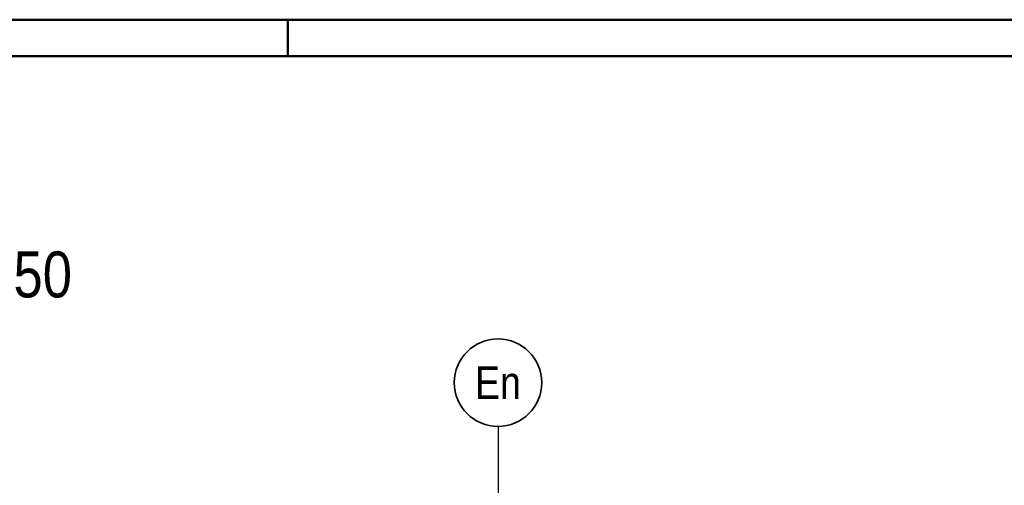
# Model space of a CAD drawing. Header units: millimetres. Extents: x 0 to 60.3, y -32.3 to 42.
# Tile 56 of 57: x 38.6 to 45.4, y 38.9 to 42. Entities that reach past the tile are written whole.
import ezdxf
from ezdxf.enums import TextEntityAlignment as Align

# ---------------------------------------------------------------- set-up
doc = ezdxf.new("R2010")
doc.units = ezdxf.units.MM
doc.linetypes.add('DASHDOTX2', pattern=[2, 1, -0.5, 0, -0.5])
doc.layers.add('Achsen', color=7, linetype='Continuous', lineweight=20)
doc.styles.add('Arial Narrow', font='ARIALN.TTF')

msp = doc.modelspace()

# ---------------------------------------------------------------- linework, layer by layer
at = {"color": 4, "linetype": 'Continuous', "lineweight": 50}
for p, q in [((59.45, 42.05), (0, 42.05)), ((59.2, 41.8), (1, 41.8))]:
    msp.add_line(p, q, dxfattribs=at)
at = {"color": 4, "linetype": 'Continuous', "lineweight": 50, "ltscale": 0.5}
msp.add_line((40.45, 42.05), (40.45, 41.8), dxfattribs=at)
at = {"layer": 'Achsen', "color": 3, "linetype": 'DASHDOTX2', "lineweight": 25, "ltscale": 0.5}
msp.add_line((41.893034, 39.261429), (41.893034, 26.649597), dxfattribs=at)
at = {"layer": 'Achsen', "color": 2, "linetype": 'Continuous', "lineweight": 35}
msp.add_circle((41.893034, 39.561429), 0.3, dxfattribs=at)

# ---------------------------------------------------------------- texts
at = {"color": 1, "lineweight": 70, "style": 'Arial Narrow'}
msp.add_text('Treppenhaus TR 9   M. 1:50', height=0.315, dxfattribs=at).set_placement((34.457069, 40.145721))
at = {"layer": 'Achsen', "color": 4, "lineweight": 50, "style": 'Arial Narrow'}
msp.add_text('En', height=0.225, dxfattribs=at).set_placement((41.892206, 39.561429), align=Align.MIDDLE_CENTER)

doc.saveas('drawing.dxf')
